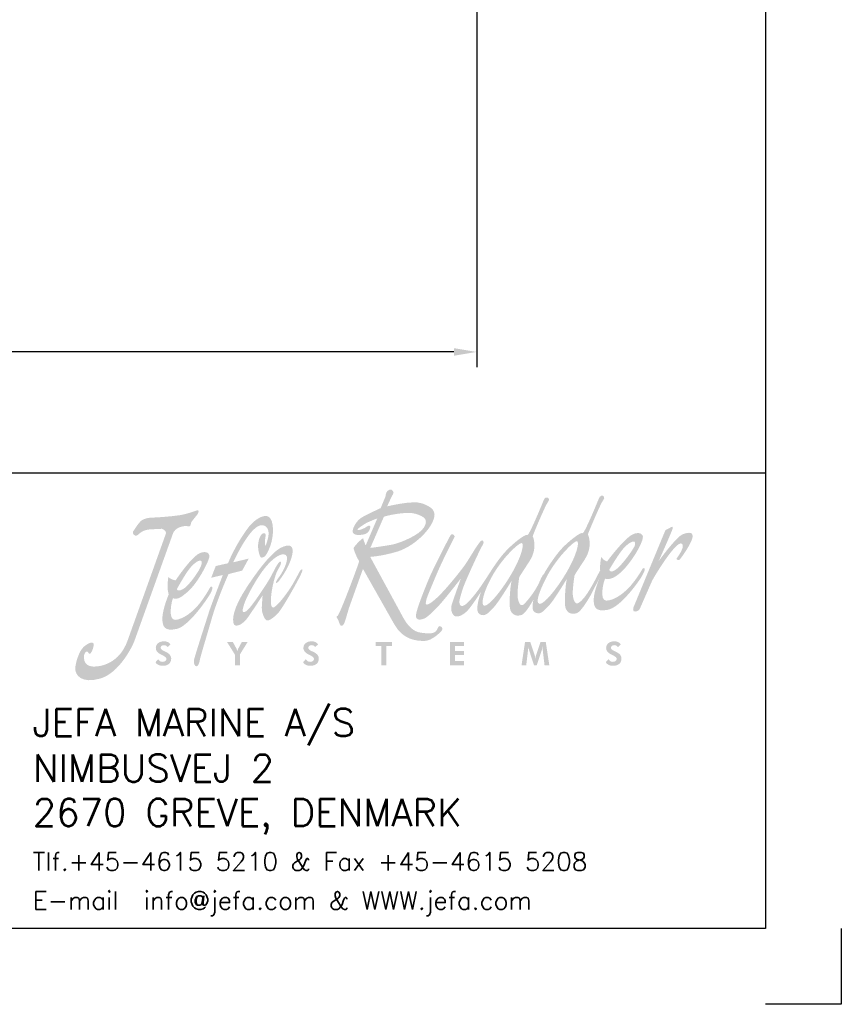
# Model space of a CAD drawing. Extents: x -2460 to 390, y -788 to 1212.
# Tile 3 of 5: x -151 to 390, y -788 to -140. Entities that reach past the tile are written whole.
import ezdxf

# ---------------------------------------------------------------- set-up
doc = ezdxf.new("R2010")
doc.units = 0
doc.header["$LTSCALE"] = 1.5
doc.header["$PDMODE"] = 2
doc.header["$PDSIZE"] = 5
doc.layers.get('0').update_dxf_attribs({"linetype": 'CONTINUOUS'})
doc.layers.get('DEFPOINTS').update_dxf_attribs({"linetype": 'CONTINUOUS'})
doc.layers.add('DIMS', color=7, linetype='CONTINUOUS', lineweight=15)
doc.layers.add('RAMME', color=7, linetype='CONTINUOUS')
doc.styles.add('ROMANS', font='romans')
doc.dimstyles.new('Text 20', dxfattribs={"dimtxt": 20, "dimasz": 15, "dimexe": 10, "dimexo": 0, "dimgap": 0, "dimtad": 0, "dimdsep": 46, "dimtxsty": 'ROMANS', "dimcen": 10, "dimazin": 2, "dimtfac": 0.65, "dimtofl": 0, "dimtmove": 0, "dimatfit": 0, "dimfxl": 0, "dimtolj": 1, "dimarcsym": 0})

# ---------------------------------------------------------------- blocks, each defined once
blk = doc.blocks.new('jefa rudder logo')
at = {"linetype": 'Continuous', "lineweight": 0}
h = blk.add_hatch(color=182, dxfattribs=at)
edge = h.paths.add_edge_path(flags=16)
edge.add_spline(control_points=[(28.946, 61.153), (29.136, 61.166), (28.946, 60.378), (28.384, 59.431), (28.384, 59.431), (27.823, 58.483), (27.165, 57.709), (26.919, 57.709), (26.919, 57.709), (26.675, 57.709), (26.858, 58.522), (27.417, 59.469), (27.417, 59.469), (27.978, 60.416), (28.791, 61.14), (28.946, 61.153)], knot_values=[0, 0, 0, 0, 0.25, 0.25, 0.25, 0.25, 0.5, 0.5, 0.5, 0.5, 0.75, 0.75, 0.75, 0.75, 1, 1, 1, 1], degree=3, periodic=0)
edge = h.paths.add_edge_path(flags=16)
edge.add_spline(control_points=[(29.952, 57.81), (30.196, 57.81), (30.853, 58.583), (31.415, 59.53), (31.415, 59.53), (31.976, 60.48), (32.167, 61.265), (31.976, 61.252), (31.976, 61.252), (31.821, 61.242), (31.034, 60.498), (30.472, 59.55), (30.472, 59.55), (30.323, 59.296), (29.533, 57.81), (29.952, 57.81)], knot_values=[0, 0, 0, 0, 0.25, 0.25, 0.25, 0.25, 0.5, 0.5, 0.5, 0.5, 0.75, 0.75, 0.75, 0.75, 1, 1, 1, 1], degree=3, periodic=0)
edge = h.paths.add_edge_path()
edge.add_spline(control_points=[(30.173, 59.439), (30.188, 59.472), (30.213, 59.515), (30.241, 59.563), (30.241, 59.563), (30.254, 59.588), (30.262, 59.604), (30.262, 59.604), (30.262, 59.604), (30.262, 59.604), (30.264, 59.604), (30.264, 59.604), (30.264, 59.604), (30.467, 59.947), (30.881, 60.561), (31.186, 60.876), (31.186, 60.876), (31.549, 61.255), (32.212, 61.78), (32.296, 61.689), (32.296, 61.689), (32.38, 61.595), (33.18, 63.561), (33.18, 63.561), (33.18, 63.561), (33.18, 63.561), (33.264, 63.812), (33.404, 63.746), (33.404, 63.746), (33.543, 63.68), (33.49, 63.569), (33.386, 63.429), (33.386, 63.429), (33.284, 63.292), (32.578, 61.638), (32.593, 61.623), (32.593, 61.623), (32.609, 61.608), (32.893, 60.96), (32.418, 60.244), (32.418, 60.244), (31.943, 59.527), (31.859, 59.378), (31.859, 59.378), (31.859, 59.378), (31.859, 59.378), (31.722, 58.514), (31.77, 58.227), (31.77, 58.227), (31.816, 57.955), (31.913, 57.78), (32.055, 57.849), (32.055, 57.849), (32.484, 58.059), (33.035, 59.223), (33.266, 59.654), (33.266, 59.654), (33.244, 59.898), (33.279, 60.124), (33.325, 60.389), (33.325, 60.389), (33.409, 60.272), (33.48, 60.185), (33.647, 60.14), (33.647, 60.14), (33.983, 60.607), (34.623, 61.364), (34.968, 61.58), (34.968, 61.58), (35.311, 61.793), (35.664, 61.704), (35.603, 61.41), (35.603, 61.41), (35.491, 60.848), (34.303, 58.946), (33.533, 59.19), (33.533, 59.19), (33.454, 59.047), (33.193, 57.983), (33.609, 57.991), (33.609, 57.991), (34.023, 57.996), (34.646, 58.39), (35.141, 59.058), (35.141, 59.058), (35.636, 59.728), (35.555, 59.766), (35.662, 59.774), (35.662, 59.774), (35.768, 59.779), (35.697, 59.568), (35.524, 59.281), (35.524, 59.281), (35.354, 59.002), (34.366, 57.602), (33.67, 57.485), (33.67, 57.485), (33.005, 57.358), (32.921, 57.655), (32.911, 57.986), (32.911, 57.986), (32.903, 58.288), (33.025, 58.743), (33.244, 59.263), (33.244, 59.263), (33.244, 59.263), (32.756, 58.306), (32.756, 58.306), (32.756, 58.306), (32.756, 58.306), (32.25, 57.401), (31.999, 57.31), (31.999, 57.31), (31.745, 57.216), (31.471, 57.272), (31.364, 57.589), (31.364, 57.589), (31.26, 57.904), (31.405, 59.256), (31.458, 59.22), (31.458, 59.22), (31.458, 59.22), (30.711, 57.97), (30.432, 57.691), (30.432, 57.691), (30.152, 57.412), (29.969, 57.16), (29.66, 57.366), (29.66, 57.366), (29.527, 57.452), (29.535, 57.724), (29.606, 58.047), (29.606, 58.047), (29.456, 57.782), (29.152, 57.277), (28.966, 57.208), (28.966, 57.208), (28.715, 57.117), (28.438, 57.173), (28.334, 57.488), (28.334, 57.488), (28.23, 57.803), (28.372, 59.154), (28.428, 59.118), (28.428, 59.118), (28.428, 59.118), (27.681, 57.871), (27.402, 57.592), (27.402, 57.592), (27.122, 57.313), (26.939, 57.061), (26.629, 57.264), (26.629, 57.264), (26.426, 57.396), (26.551, 57.965), (26.728, 58.476), (26.728, 58.476), (26.518, 58.151), (26.104, 57.531), (25.913, 57.368), (25.913, 57.368), (25.651, 57.147), (25.458, 57.089), (25.321, 57.13), (25.321, 57.13), (25.161, 57.175), (25.029, 57.483), (25.121, 57.772), (25.121, 57.772), (25.212, 58.064), (25.624, 59.207), (25.624, 59.207), (25.624, 59.207), (25.624, 59.207), (24.729, 58.052), (24.417, 57.721), (24.417, 57.721), (24.107, 57.389), (23.815, 57.109), (23.655, 57.028), (23.655, 57.028), (23.495, 56.947), (23.101, 56.838), (23.162, 57.229), (23.162, 57.229), (23.223, 57.62), (23.713, 58.824), (23.906, 59.276), (23.906, 59.276), (24.1, 59.731), (24.834, 61.173), (24.94, 61.359), (24.94, 61.359), (25.029, 61.519), (25.113, 61.793), (25.291, 61.514), (25.291, 61.514), (25.291, 61.514), (24.628, 60.241), (24.267, 59.378), (24.267, 59.378), (23.906, 58.514), (23.754, 58.163), (23.724, 58.021), (23.724, 58.021), (23.696, 57.882), (23.665, 57.752), (23.764, 57.772), (23.764, 57.772), (24.239, 57.866), (25.448, 59.421), (25.773, 59.845), (25.773, 59.845), (26.055, 60.239), (26.421, 60.876), (26.477, 60.945), (26.477, 60.945), (26.607, 61.105), (26.726, 61.356), (26.827, 61.275), (26.827, 61.275), (26.927, 61.196), (26.838, 61.074), (26.746, 60.914), (26.746, 60.914), (26.657, 60.754), (25.809, 58.961), (25.692, 58.534), (25.692, 58.534), (25.583, 58.133), (25.512, 57.963), (25.552, 57.831), (25.552, 57.831), (25.593, 57.701), (25.682, 57.561), (26.035, 57.922), (26.035, 57.922), (26.883, 58.793), (27.335, 59.926), (28.156, 60.777), (28.156, 60.777), (28.519, 61.153), (29.182, 61.679), (29.266, 61.587), (29.266, 61.587), (29.35, 61.496), (30.15, 63.459), (30.15, 63.459), (30.15, 63.459), (30.15, 63.459), (30.234, 63.711), (30.373, 63.647), (30.373, 63.647), (30.513, 63.581), (30.457, 63.47), (30.356, 63.33), (30.356, 63.33), (30.251, 63.19), (29.548, 61.537), (29.563, 61.521), (29.563, 61.521), (29.578, 61.506), (29.863, 60.861), (29.385, 60.145), (29.385, 60.145), (28.91, 59.426), (28.826, 59.276), (28.826, 59.276), (28.826, 59.276), (28.826, 59.276), (28.687, 58.407), (28.745, 58.123), (28.745, 58.123), (28.801, 57.843), (28.892, 57.683), (29.022, 57.749), (29.022, 57.749), (29.154, 57.815), (29.591, 58.392), (29.713, 58.598), (29.713, 58.598), (29.748, 58.659), (29.812, 58.773), (29.886, 58.905), (29.886, 58.905), (30.015, 59.225), (30.145, 59.461), (30.173, 59.439)], knot_values=[0, 0, 0, 0, 0.013889, 0.013889, 0.013889, 0.013889, 0.027778, 0.027778, 0.027778, 0.027778, 0.041667, 0.041667, 0.041667, 0.041667, 0.055556, 0.055556, 0.055556, 0.055556, 0.069444, 0.069444, 0.069444, 0.069444, 0.083333, 0.083333, 0.083333, 0.083333, 0.097222, 0.097222, 0.097222, 0.097222, 0.111111, 0.111111, 0.111111, 0.111111, 0.125, 0.125, 0.125, 0.125, 0.138889, 0.138889, 0.138889, 0.138889, 0.152778, 0.152778, 0.152778, 0.152778, 0.166667, 0.166667, 0.166667, 0.166667, 0.180556, 0.180556, 0.180556, 0.180556, 0.194444, 0.194444, 0.194444, 0.194444, 0.208333, 0.208333, 0.208333, 0.208333, 0.222222, 0.222222, 0.222222, 0.222222, 0.236111, 0.236111, 0.236111, 0.236111, 0.25, 0.25, 0.25, 0.25, 0.263889, 0.263889, 0.263889, 0.263889, 0.277778, 0.277778, 0.277778, 0.277778, 0.291667, 0.291667, 0.291667, 0.291667, 0.305556, 0.305556, 0.305556, 0.305556, 0.319444, 0.319444, 0.319444, 0.319444, 0.333333, 0.333333, 0.333333, 0.333333, 0.347222, 0.347222, 0.347222, 0.347222, 0.361111, 0.361111, 0.361111, 0.361111, 0.375, 0.375, 0.375, 0.375, 0.388889, 0.388889, 0.388889, 0.388889, 0.402778, 0.402778, 0.402778, 0.402778, 0.416667, 0.416667, 0.416667, 0.416667, 0.430556, 0.430556, 0.430556, 0.430556, 0.444444, 0.444444, 0.444444, 0.444444, 0.458333, 0.458333, 0.458333, 0.458333, 0.472222, 0.472222, 0.472222, 0.472222, 0.486111, 0.486111, 0.486111, 0.486111, 0.5, 0.5, 0.5, 0.5, 0.513889, 0.513889, 0.513889, 0.513889, 0.527778, 0.527778, 0.527778, 0.527778, 0.541667, 0.541667, 0.541667, 0.541667, 0.555556, 0.555556, 0.555556, 0.555556, 0.569444, 0.569444, 0.569444, 0.569444, 0.583333, 0.583333, 0.583333, 0.583333, 0.597222, 0.597222, 0.597222, 0.597222, 0.611111, 0.611111, 0.611111, 0.611111, 0.625, 0.625, 0.625, 0.625, 0.638889, 0.638889, 0.638889, 0.638889, 0.652778, 0.652778, 0.652778, 0.652778, 0.666667, 0.666667, 0.666667, 0.666667, 0.680556, 0.680556, 0.680556, 0.680556, 0.694444, 0.694444, 0.694444, 0.694444, 0.708333, 0.708333, 0.708333, 0.708333, 0.722222, 0.722222, 0.722222, 0.722222, 0.736111, 0.736111, 0.736111, 0.736111, 0.75, 0.75, 0.75, 0.75, 0.763889, 0.763889, 0.763889, 0.763889, 0.777778, 0.777778, 0.777778, 0.777778, 0.791667, 0.791667, 0.791667, 0.791667, 0.805556, 0.805556, 0.805556, 0.805556, 0.819444, 0.819444, 0.819444, 0.819444, 0.833333, 0.833333, 0.833333, 0.833333, 0.847222, 0.847222, 0.847222, 0.847222, 0.861111, 0.861111, 0.861111, 0.861111, 0.875, 0.875, 0.875, 0.875, 0.888889, 0.888889, 0.888889, 0.888889, 0.902778, 0.902778, 0.902778, 0.902778, 0.916667, 0.916667, 0.916667, 0.916667, 0.930556, 0.930556, 0.930556, 0.930556, 0.944444, 0.944444, 0.944444, 0.944444, 0.958333, 0.958333, 0.958333, 0.958333, 0.972222, 0.972222, 0.972222, 0.972222, 0.986111, 0.986111, 0.986111, 0.986111, 1, 1, 1, 1], degree=3, periodic=0)
edge = h.paths.add_edge_path(flags=16)
edge.add_spline(control_points=[(33.762, 59.68), (33.762, 59.68), (34.341, 60.698), (34.681, 60.998), (34.681, 60.998), (35.022, 61.295), (35.265, 61.331), (35.159, 60.998), (35.159, 60.998), (35.103, 60.825), (33.983, 59.182), (33.762, 59.68)], knot_values=[0, 0, 0, 0, 0.333333, 0.333333, 0.333333, 0.333333, 0.666667, 0.666667, 0.666667, 0.666667, 1, 1, 1, 1], degree=3, periodic=0)
edge = h.paths.add_edge_path()
edge.add_spline(control_points=[(21.222, 63.066), (21.222, 63.066), (21.486, 63.701), (21.486, 63.701), (21.486, 63.701), (21.486, 63.701), (21.501, 63.853), (21.544, 63.937), (21.544, 63.937), (21.587, 64.021), (21.74, 64.115), (21.798, 64.082), (21.798, 64.082), (21.857, 64.046), (21.984, 63.962), (21.9, 63.828), (21.9, 63.828), (21.816, 63.693), (21.577, 63.16), (21.577, 63.16), (21.577, 63.16), (21.577, 63.16), (22.982, 63.513), (23.49, 63.327), (23.49, 63.327), (23.998, 63.142), (24.371, 62.921), (24.067, 62.296), (24.067, 62.296), (23.762, 61.669), (22.931, 60.907), (22.078, 60.663), (22.078, 60.663), (21.222, 60.416), (20.648, 60.391), (20.648, 60.391), (20.648, 60.391), (20.648, 60.391), (22.459, 57.059), (22.459, 57.059), (22.459, 57.059), (22.865, 56.309), (23.259, 56.251), (23.51, 56.22), (23.51, 56.22), (23.785, 56.187), (24.107, 56.154), (24.262, 56.319), (24.262, 56.319), (24.361, 56.426), (24.364, 56.581), (24.448, 56.591), (24.448, 56.591), (24.531, 56.599), (24.684, 56.472), (24.575, 56.345), (24.575, 56.345), (24.465, 56.218), (24.016, 55.778), (23.627, 55.778), (23.627, 55.778), (23.236, 55.778), (22.469, 55.809), (21.984, 56.667), (21.984, 56.667), (21.984, 56.667), (20.251, 59.731), (20.251, 59.731), (20.251, 59.731), (20.251, 59.731), (19.479, 57.572), (19.479, 57.572), (19.479, 57.572), (19.479, 57.572), (19.319, 57.013), (19.258, 56.835), (19.258, 56.835), (19.2, 56.657), (19.116, 56.573), (19.04, 56.617), (19.04, 56.617), (18.964, 56.657), (18.92, 56.911), (18.87, 56.972), (18.87, 56.972), (18.819, 57.031), (18.766, 57.13), (18.862, 57.158), (18.862, 57.158), (18.959, 57.186), (20.076, 60.14), (20.041, 60.168), (20.041, 60.168), (19.98, 60.213), (19.7, 60.836), (19.741, 60.891), (19.741, 60.891), (19.893, 61.095), (20.061, 61.278), (20.259, 61.415), (20.259, 61.415), (20.295, 61.283), (20.343, 61.151), (20.401, 61.018), (20.401, 61.018), (20.401, 61.018), (21.036, 62.499), (21.036, 62.499), (21.036, 62.499), (21.036, 62.499), (20.521, 62.311), (20.361, 62.202), (20.361, 62.202), (20.198, 62.093), (19.929, 61.93), (19.944, 61.879), (19.944, 61.879), (19.962, 61.829), (20.208, 61.897), (20.35, 61.981), (20.35, 61.981), (20.495, 62.067), (20.63, 62.177), (20.648, 62.057), (20.648, 62.057), (20.663, 61.94), (20.579, 61.661), (20.249, 61.61), (20.249, 61.61), (19.919, 61.559), (19.733, 61.6), (19.69, 61.745), (19.69, 61.745), (19.649, 61.89), (19.853, 62.372), (20.223, 62.575), (20.223, 62.575), (20.597, 62.779), (21.222, 63.066), (21.222, 63.066)], knot_values=[0, 0, 0, 0, 0.028571, 0.028571, 0.028571, 0.028571, 0.057143, 0.057143, 0.057143, 0.057143, 0.085714, 0.085714, 0.085714, 0.085714, 0.114286, 0.114286, 0.114286, 0.114286, 0.142857, 0.142857, 0.142857, 0.142857, 0.171429, 0.171429, 0.171429, 0.171429, 0.2, 0.2, 0.2, 0.2, 0.228571, 0.228571, 0.228571, 0.228571, 0.257143, 0.257143, 0.257143, 0.257143, 0.285714, 0.285714, 0.285714, 0.285714, 0.314286, 0.314286, 0.314286, 0.314286, 0.342857, 0.342857, 0.342857, 0.342857, 0.371429, 0.371429, 0.371429, 0.371429, 0.4, 0.4, 0.4, 0.4, 0.428571, 0.428571, 0.428571, 0.428571, 0.457143, 0.457143, 0.457143, 0.457143, 0.485714, 0.485714, 0.485714, 0.485714, 0.514286, 0.514286, 0.514286, 0.514286, 0.542857, 0.542857, 0.542857, 0.542857, 0.571429, 0.571429, 0.571429, 0.571429, 0.6, 0.6, 0.6, 0.6, 0.628571, 0.628571, 0.628571, 0.628571, 0.657143, 0.657143, 0.657143, 0.657143, 0.685714, 0.685714, 0.685714, 0.685714, 0.714286, 0.714286, 0.714286, 0.714286, 0.742857, 0.742857, 0.742857, 0.742857, 0.771429, 0.771429, 0.771429, 0.771429, 0.8, 0.8, 0.8, 0.8, 0.828571, 0.828571, 0.828571, 0.828571, 0.857143, 0.857143, 0.857143, 0.857143, 0.885714, 0.885714, 0.885714, 0.885714, 0.914286, 0.914286, 0.914286, 0.914286, 0.942857, 0.942857, 0.942857, 0.942857, 0.971429, 0.971429, 0.971429, 0.971429, 1, 1, 1, 1], degree=3, periodic=0)
edge = h.paths.add_edge_path(flags=16)
edge.add_spline(control_points=[(20.655, 60.881), (20.655, 60.881), (21.399, 62.591), (21.399, 62.591), (21.399, 62.591), (21.412, 62.621), (22.629, 62.911), (23.109, 62.761), (23.109, 62.761), (23.592, 62.611), (23.856, 62.474), (23.609, 62.024), (23.609, 62.024), (23.363, 61.575), (22.263, 61.153), (21.918, 61.077), (21.918, 61.077), (21.57, 61.001), (20.655, 60.881), (20.655, 60.881)], knot_values=[0, 0, 0, 0, 0.2, 0.2, 0.2, 0.2, 0.4, 0.4, 0.4, 0.4, 0.6, 0.6, 0.6, 0.6, 0.8, 0.8, 0.8, 0.8, 1, 1, 1, 1], degree=3, periodic=0)
edge = h.paths.add_edge_path()
edge.add_spline(control_points=[(35.1, 57.64), (35.1, 57.64), (36.843, 61.852), (36.843, 61.852), (36.843, 61.852), (36.843, 61.852), (37.153, 62.019), (37.153, 62.019), (37.153, 62.019), (37.153, 62.019), (37.29, 62.103), (37.249, 61.956), (37.249, 61.956), (37.211, 61.808), (36.477, 60.162), (36.477, 60.162), (36.477, 60.162), (36.477, 60.162), (37.437, 61.491), (37.785, 61.628), (37.785, 61.628), (38.156, 61.77), (38.402, 61.752), (38.324, 61.42), (38.324, 61.42), (38.245, 61.09), (37.689, 60.274), (37.602, 60.228), (37.602, 60.228), (37.513, 60.18), (37.442, 60.279), (37.442, 60.279), (37.442, 60.279), (37.442, 60.279), (37.63, 60.533), (37.683, 60.645), (37.683, 60.645), (37.734, 60.754), (37.823, 60.937), (37.8, 61.023), (37.8, 61.023), (37.628, 61.666), (36.165, 59.2), (36.111, 59.07), (36.111, 59.07), (36.111, 59.07), (35.438, 57.539), (35.438, 57.539), (35.438, 57.539), (35.375, 57.396), (35.174, 57.374), (35.115, 57.404), (35.115, 57.404), (35.057, 57.434), (35.07, 57.569), (35.1, 57.64)], knot_values=[0, 0, 0, 0, 0.071429, 0.071429, 0.071429, 0.071429, 0.142857, 0.142857, 0.142857, 0.142857, 0.214286, 0.214286, 0.214286, 0.214286, 0.285714, 0.285714, 0.285714, 0.285714, 0.357143, 0.357143, 0.357143, 0.357143, 0.428571, 0.428571, 0.428571, 0.428571, 0.5, 0.5, 0.5, 0.5, 0.571429, 0.571429, 0.571429, 0.571429, 0.642857, 0.642857, 0.642857, 0.642857, 0.714286, 0.714286, 0.714286, 0.714286, 0.785714, 0.785714, 0.785714, 0.785714, 0.857143, 0.857143, 0.857143, 0.857143, 0.928571, 0.928571, 0.928571, 0.928571, 1, 1, 1, 1], degree=3, periodic=0)
edge = h.paths.add_edge_path()
edge.add_spline(control_points=[(15.657, 59.299), (15.954, 59.7), (16.322, 60.526), (15.895, 60.531), (15.895, 60.531), (15.682, 60.536), (15.146, 60.315), (14.435, 59.162), (14.435, 59.162), (13.726, 58.009), (13.688, 57.638), (13.655, 57.508), (13.655, 57.508), (13.622, 57.376), (13.696, 57.257), (13.94, 57.49), (13.94, 57.49), (14.186, 57.721), (14.867, 58.755), (15.083, 59.106), (15.083, 59.106), (15.334, 59.52), (15.624, 60.236), (15.745, 60.117), (15.745, 60.117), (15.801, 60.063), (15.702, 59.893), (15.56, 59.627), (15.56, 59.627), (15.281, 59.103), (15.006, 57.401), (15.385, 57.63), (15.385, 57.63), (15.692, 57.818), (16.261, 58.638), (16.469, 59.017), (16.469, 59.017), (16.678, 59.398), (16.784, 59.599), (16.784, 59.599), (16.784, 59.599), (16.784, 59.599), (17.008, 59.875), (16.906, 59.568), (16.906, 59.568), (16.802, 59.263), (15.86, 57.61), (15.636, 57.356), (15.636, 57.356), (15.413, 57.104), (15.128, 56.871), (14.986, 56.901), (14.986, 56.901), (14.844, 56.932), (14.686, 57.338), (14.702, 57.633), (14.702, 57.633), (14.717, 57.925), (14.745, 58.275), (14.745, 58.275), (14.745, 58.275), (14.745, 58.275), (14.186, 57.419), (13.914, 57.036), (13.914, 57.036), (13.64, 56.65), (13.218, 56.497), (13.155, 56.726), (13.155, 56.726), (13.091, 56.954), (13.071, 57.498), (13.879, 58.727), (13.879, 58.727), (14.686, 59.959), (15.347, 60.698), (15.766, 60.899), (15.766, 60.899), (16.187, 61.102), (16.355, 61.013), (16.393, 60.782), (16.393, 60.782), (16.431, 60.549), (16.228, 59.949), (15.936, 59.499), (15.936, 59.499), (15.644, 59.05), (15.578, 58.971), (15.502, 58.958), (15.502, 58.958), (15.392, 58.946), (15.596, 59.215), (15.657, 59.299)], knot_values=[0, 0, 0, 0, 0.043478, 0.043478, 0.043478, 0.043478, 0.086957, 0.086957, 0.086957, 0.086957, 0.130435, 0.130435, 0.130435, 0.130435, 0.173913, 0.173913, 0.173913, 0.173913, 0.217391, 0.217391, 0.217391, 0.217391, 0.26087, 0.26087, 0.26087, 0.26087, 0.304348, 0.304348, 0.304348, 0.304348, 0.347826, 0.347826, 0.347826, 0.347826, 0.391304, 0.391304, 0.391304, 0.391304, 0.434783, 0.434783, 0.434783, 0.434783, 0.478261, 0.478261, 0.478261, 0.478261, 0.521739, 0.521739, 0.521739, 0.521739, 0.565217, 0.565217, 0.565217, 0.565217, 0.608696, 0.608696, 0.608696, 0.608696, 0.652174, 0.652174, 0.652174, 0.652174, 0.695652, 0.695652, 0.695652, 0.695652, 0.73913, 0.73913, 0.73913, 0.73913, 0.782609, 0.782609, 0.782609, 0.782609, 0.826087, 0.826087, 0.826087, 0.826087, 0.869565, 0.869565, 0.869565, 0.869565, 0.913043, 0.913043, 0.913043, 0.913043, 0.956522, 0.956522, 0.956522, 0.956522, 1, 1, 1, 1], degree=3, periodic=0)
edge = h.paths.add_edge_path()
edge.add_spline(control_points=[(12.847, 60.041), (13.198, 60.897), (13.703, 61.671), (13.995, 62.045), (13.995, 62.045), (14.29, 62.415), (14.808, 62.768), (15.09, 62.586), (15.09, 62.586), (15.372, 62.403), (15.385, 61.544), (15.151, 60.945), (15.151, 60.945), (14.915, 60.343), (14.803, 60.371), (14.689, 60.35), (14.689, 60.35), (14.575, 60.33), (14.47, 60.848), (14.503, 61.102), (14.503, 61.102), (14.539, 61.359), (14.613, 61.628), (14.783, 61.686), (14.783, 61.686), (14.953, 61.745), (14.915, 61.557), (14.884, 61.356), (14.884, 61.356), (14.856, 61.156), (14.9, 60.978), (14.9, 60.978), (14.9, 60.978), (14.9, 60.978), (15.133, 61.521), (15.062, 61.821), (15.062, 61.821), (14.989, 62.118), (14.658, 62.334), (14.191, 61.826), (14.191, 61.826), (13.726, 61.318), (13.368, 60.564), (13.129, 60.091), (13.129, 60.091), (13.129, 60.091), (13.983, 60.295), (13.983, 60.295), (13.983, 60.295), (13.983, 60.295), (13.625, 59.637), (13.625, 59.637), (13.625, 59.637), (13.625, 59.637), (12.875, 59.446), (12.875, 59.446), (12.875, 59.446), (12.875, 59.446), (12.273, 58.115), (11.956, 57.008), (11.956, 57.008), (11.636, 55.9), (11.321, 54.884), (11.303, 54.737), (11.303, 54.737), (11.285, 54.592), (11.201, 54.364), (11.11, 54.384), (11.11, 54.384), (11.019, 54.404), (10.96, 54.526), (10.98, 54.714), (10.98, 54.714), (11.003, 54.902), (11.73, 57.117), (11.808, 57.381), (11.808, 57.381), (11.887, 57.643), (12.563, 59.395), (12.563, 59.395), (12.563, 59.395), (12.563, 59.395), (11.923, 59.245), (11.923, 59.245), (11.923, 59.245), (11.923, 59.245), (12.177, 59.888), (12.177, 59.888), (12.177, 59.888), (12.177, 59.888), (12.847, 60.041), (12.847, 60.041)], knot_values=[0, 0, 0, 0, 0.043478, 0.043478, 0.043478, 0.043478, 0.086957, 0.086957, 0.086957, 0.086957, 0.130435, 0.130435, 0.130435, 0.130435, 0.173913, 0.173913, 0.173913, 0.173913, 0.217391, 0.217391, 0.217391, 0.217391, 0.26087, 0.26087, 0.26087, 0.26087, 0.304348, 0.304348, 0.304348, 0.304348, 0.347826, 0.347826, 0.347826, 0.347826, 0.391304, 0.391304, 0.391304, 0.391304, 0.434783, 0.434783, 0.434783, 0.434783, 0.478261, 0.478261, 0.478261, 0.478261, 0.521739, 0.521739, 0.521739, 0.521739, 0.565217, 0.565217, 0.565217, 0.565217, 0.608696, 0.608696, 0.608696, 0.608696, 0.652174, 0.652174, 0.652174, 0.652174, 0.695652, 0.695652, 0.695652, 0.695652, 0.73913, 0.73913, 0.73913, 0.73913, 0.782609, 0.782609, 0.782609, 0.782609, 0.826087, 0.826087, 0.826087, 0.826087, 0.869565, 0.869565, 0.869565, 0.869565, 0.913043, 0.913043, 0.913043, 0.913043, 0.956522, 0.956522, 0.956522, 0.956522, 1, 1, 1, 1], degree=3, periodic=0)
edge = h.paths.add_edge_path()
edge.add_spline(control_points=[(9.576, 59.296), (9.662, 59.185), (9.799, 59.139), (9.97, 59.098), (9.97, 59.098), (10.287, 59.573), (10.841, 60.302), (11.179, 60.526), (11.179, 60.526), (11.514, 60.749), (11.869, 60.67), (11.821, 60.376), (11.821, 60.376), (11.773, 60.084), (11.123, 58.844), (10.597, 58.44), (10.597, 58.44), (10.351, 58.25), (10.157, 58.026), (9.827, 58.118), (9.827, 58.118), (9.754, 57.975), (9.533, 56.916), (9.947, 56.934), (9.947, 56.934), (10.361, 56.954), (10.97, 57.361), (11.443, 58.039), (11.443, 58.039), (11.913, 58.715), (11.831, 58.75), (11.938, 58.76), (11.938, 58.76), (12.045, 58.771), (11.994, 58.55), (11.816, 58.27), (11.816, 58.27), (11.638, 57.988), (10.688, 56.581), (10.025, 56.436), (10.025, 56.436), (9.362, 56.291), (9.268, 56.584), (9.248, 56.909), (9.248, 56.909), (9.225, 57.236), (9.357, 57.749), (9.594, 58.334), (9.594, 58.334), (9.497, 58.671), (9.528, 58.951), (9.576, 59.296)], knot_values=[0, 0, 0, 0, 0.076923, 0.076923, 0.076923, 0.076923, 0.153846, 0.153846, 0.153846, 0.153846, 0.230769, 0.230769, 0.230769, 0.230769, 0.307692, 0.307692, 0.307692, 0.307692, 0.384615, 0.384615, 0.384615, 0.384615, 0.461538, 0.461538, 0.461538, 0.461538, 0.538462, 0.538462, 0.538462, 0.538462, 0.615385, 0.615385, 0.615385, 0.615385, 0.692308, 0.692308, 0.692308, 0.692308, 0.769231, 0.769231, 0.769231, 0.769231, 0.846154, 0.846154, 0.846154, 0.846154, 0.923077, 0.923077, 0.923077, 0.923077, 1, 1, 1, 1], degree=3, periodic=0)
edge = h.paths.add_edge_path(flags=16)
edge.add_spline(control_points=[(10.038, 58.611), (10.038, 58.611), (10.582, 59.637), (10.912, 59.941), (10.912, 59.941), (11.242, 60.249), (11.486, 60.289), (11.389, 59.957), (11.389, 59.957), (11.295, 59.624), (10.701, 58.837), (10.465, 58.679), (10.465, 58.679), (10.272, 58.55), (10.102, 58.476), (10.038, 58.611)], knot_values=[0, 0, 0, 0, 0.25, 0.25, 0.25, 0.25, 0.5, 0.5, 0.5, 0.5, 0.75, 0.75, 0.75, 0.75, 1, 1, 1, 1], degree=3, periodic=0)
edge = h.paths.add_edge_path()
edge.add_spline(control_points=[(9.215, 61.933), (8.862, 61.887), (8.435, 61.956), (8.128, 61.773), (8.128, 61.773), (7.968, 61.679), (7.892, 61.557), (7.808, 61.549), (7.808, 61.549), (7.727, 61.542), (7.564, 61.671), (7.645, 61.793), (7.645, 61.793), (7.729, 61.915), (7.971, 62.304), (8.133, 62.408), (8.133, 62.408), (8.298, 62.509), (8.532, 62.545), (8.735, 62.547), (8.735, 62.547), (8.938, 62.55), (10.025, 62.626), (10.391, 62.713), (10.391, 62.713), (10.757, 62.799), (11.097, 62.923), (11.097, 62.923), (11.097, 62.923), (11.097, 62.923), (11.234, 63.01), (11.232, 62.868), (11.232, 62.868), (11.229, 62.728), (10.869, 62.393), (10.825, 62.271), (10.825, 62.271), (10.782, 62.149), (10.841, 62.037), (10.617, 62.075), (10.617, 62.075), (10.394, 62.111), (9.944, 61.999), (9.83, 61.679), (9.83, 61.679), (9.83, 61.679), (7.714, 55.781), (7.714, 55.781), (7.714, 55.781), (7.597, 55.456), (6.871, 54.011), (5.832, 53.713), (5.832, 53.713), (4.793, 53.416), (4.465, 53.917), (4.468, 54.257), (4.468, 54.257), (4.473, 54.6), (4.691, 55.237), (4.93, 55.453), (4.93, 55.453), (5.171, 55.672), (5.504, 55.796), (5.479, 55.555), (5.479, 55.555), (5.456, 55.314), (5.291, 54.958), (5.202, 55.113), (5.202, 55.113), (5.11, 55.265), (5.034, 55.207), (4.971, 55.065), (4.971, 55.065), (4.907, 54.922), (4.902, 54.409), (5.408, 54.376), (5.408, 54.376), (5.916, 54.343), (6.901, 54.58), (7.333, 55.786), (7.333, 55.786), (7.333, 55.786), (9.444, 61.681), (9.444, 61.681), (9.444, 61.681), (9.497, 61.826), (9.215, 61.933), (9.215, 61.933)], knot_values=[0, 0, 0, 0, 0.045455, 0.045455, 0.045455, 0.045455, 0.090909, 0.090909, 0.090909, 0.090909, 0.136364, 0.136364, 0.136364, 0.136364, 0.181818, 0.181818, 0.181818, 0.181818, 0.227273, 0.227273, 0.227273, 0.227273, 0.272727, 0.272727, 0.272727, 0.272727, 0.318182, 0.318182, 0.318182, 0.318182, 0.363636, 0.363636, 0.363636, 0.363636, 0.409091, 0.409091, 0.409091, 0.409091, 0.454545, 0.454545, 0.454545, 0.454545, 0.5, 0.5, 0.5, 0.5, 0.545455, 0.545455, 0.545455, 0.545455, 0.590909, 0.590909, 0.590909, 0.590909, 0.636364, 0.636364, 0.636364, 0.636364, 0.681818, 0.681818, 0.681818, 0.681818, 0.727273, 0.727273, 0.727273, 0.727273, 0.772727, 0.772727, 0.772727, 0.772727, 0.818182, 0.818182, 0.818182, 0.818182, 0.863636, 0.863636, 0.863636, 0.863636, 0.909091, 0.909091, 0.909091, 0.909091, 0.954545, 0.954545, 0.954545, 0.954545, 1, 1, 1, 1], degree=3, periodic=0)
h = blk.add_hatch(color=8, dxfattribs=at)
edge = h.paths.add_edge_path()
edge.add_spline(control_points=[(33.574, 54.61), (33.574, 54.61), (33.726, 54.783), (33.726, 54.783), (33.726, 54.783), (33.746, 54.734), (33.777, 54.699), (33.82, 54.671), (33.82, 54.671), (33.861, 54.643), (33.909, 54.63), (33.962, 54.63), (33.962, 54.63), (34.026, 54.63), (34.077, 54.646), (34.115, 54.676), (34.115, 54.676), (34.153, 54.707), (34.171, 54.747), (34.171, 54.798), (34.171, 54.798), (34.171, 54.859), (34.11, 54.92), (33.985, 54.978), (33.985, 54.978), (33.945, 54.999), (33.914, 55.014), (33.889, 55.027), (33.889, 55.027), (33.777, 55.085), (33.701, 55.141), (33.658, 55.197), (33.658, 55.197), (33.614, 55.253), (33.592, 55.319), (33.592, 55.397), (33.592, 55.397), (33.592, 55.502), (33.635, 55.588), (33.718, 55.656), (33.718, 55.656), (33.802, 55.725), (33.909, 55.758), (34.044, 55.758), (34.044, 55.758), (34.12, 55.758), (34.188, 55.745), (34.244, 55.717), (34.244, 55.717), (34.3, 55.692), (34.351, 55.649), (34.392, 55.59), (34.392, 55.59), (34.392, 55.59), (34.232, 55.435), (34.232, 55.435), (34.232, 55.435), (34.211, 55.474), (34.186, 55.502), (34.155, 55.519), (34.155, 55.519), (34.122, 55.537), (34.084, 55.547), (34.039, 55.547), (34.039, 55.547), (33.985, 55.547), (33.942, 55.535), (33.909, 55.507), (33.909, 55.507), (33.876, 55.479), (33.858, 55.443), (33.858, 55.4), (33.858, 55.4), (33.858, 55.334), (33.924, 55.27), (34.056, 55.215), (34.056, 55.215), (34.082, 55.204), (34.102, 55.197), (34.117, 55.189), (34.117, 55.189), (34.224, 55.141), (34.305, 55.082), (34.359, 55.021), (34.359, 55.021), (34.409, 54.958), (34.435, 54.887), (34.435, 54.808), (34.435, 54.808), (34.435, 54.689), (34.394, 54.592), (34.313, 54.521), (34.313, 54.521), (34.232, 54.45), (34.12, 54.414), (33.983, 54.414), (33.983, 54.414), (33.884, 54.414), (33.8, 54.43), (33.731, 54.465), (33.731, 54.465), (33.66, 54.498), (33.609, 54.547), (33.574, 54.61)], knot_values=[0, 0, 0, 0, 0.038462, 0.038462, 0.038462, 0.038462, 0.076923, 0.076923, 0.076923, 0.076923, 0.115385, 0.115385, 0.115385, 0.115385, 0.153846, 0.153846, 0.153846, 0.153846, 0.192308, 0.192308, 0.192308, 0.192308, 0.230769, 0.230769, 0.230769, 0.230769, 0.269231, 0.269231, 0.269231, 0.269231, 0.307692, 0.307692, 0.307692, 0.307692, 0.346154, 0.346154, 0.346154, 0.346154, 0.384615, 0.384615, 0.384615, 0.384615, 0.423077, 0.423077, 0.423077, 0.423077, 0.461538, 0.461538, 0.461538, 0.461538, 0.5, 0.5, 0.5, 0.5, 0.538462, 0.538462, 0.538462, 0.538462, 0.576923, 0.576923, 0.576923, 0.576923, 0.615385, 0.615385, 0.615385, 0.615385, 0.653846, 0.653846, 0.653846, 0.653846, 0.692308, 0.692308, 0.692308, 0.692308, 0.730769, 0.730769, 0.730769, 0.730769, 0.769231, 0.769231, 0.769231, 0.769231, 0.807692, 0.807692, 0.807692, 0.807692, 0.846154, 0.846154, 0.846154, 0.846154, 0.884615, 0.884615, 0.884615, 0.884615, 0.923077, 0.923077, 0.923077, 0.923077, 0.961538, 0.961538, 0.961538, 0.961538, 1, 1, 1, 1], degree=3, periodic=0)
edge = h.paths.add_edge_path()
edge.add_spline(control_points=[(28.951, 54.447), (28.951, 54.447), (29.144, 55.728), (29.144, 55.728), (29.144, 55.728), (29.144, 55.728), (29.431, 55.728), (29.431, 55.728), (29.431, 55.728), (29.431, 55.728), (29.677, 54.973), (29.677, 54.973), (29.677, 54.973), (29.682, 54.958), (29.69, 54.935), (29.695, 54.905), (29.695, 54.905), (29.703, 54.874), (29.708, 54.839), (29.713, 54.8), (29.713, 54.8), (29.718, 54.841), (29.723, 54.877), (29.728, 54.907), (29.728, 54.907), (29.733, 54.938), (29.738, 54.961), (29.746, 54.976), (29.746, 54.976), (29.746, 54.976), (29.995, 55.728), (29.995, 55.728), (29.995, 55.728), (29.995, 55.728), (30.279, 55.728), (30.279, 55.728), (30.279, 55.728), (30.279, 55.728), (30.475, 54.447), (30.475, 54.447), (30.475, 54.447), (30.475, 54.447), (30.213, 54.447), (30.213, 54.447), (30.213, 54.447), (30.213, 54.447), (30.122, 55.22), (30.122, 55.22), (30.122, 55.22), (30.114, 55.275), (30.109, 55.321), (30.107, 55.349), (30.107, 55.349), (30.104, 55.377), (30.104, 55.405), (30.104, 55.43), (30.104, 55.43), (30.104, 55.443), (30.104, 55.453), (30.104, 55.461), (30.104, 55.461), (30.104, 55.466), (30.104, 55.474), (30.104, 55.479), (30.104, 55.479), (30.096, 55.428), (30.089, 55.385), (30.081, 55.349), (30.081, 55.349), (30.074, 55.311), (30.066, 55.286), (30.058, 55.265), (30.058, 55.265), (30.058, 55.265), (29.787, 54.447), (29.787, 54.447), (29.787, 54.447), (29.787, 54.447), (29.634, 54.447), (29.634, 54.447), (29.634, 54.447), (29.634, 54.447), (29.367, 55.265), (29.367, 55.265), (29.367, 55.265), (29.365, 55.273), (29.36, 55.296), (29.352, 55.329), (29.352, 55.329), (29.345, 55.364), (29.332, 55.413), (29.319, 55.479), (29.319, 55.479), (29.319, 55.479), (29.319, 55.441), (29.319, 55.441), (29.319, 55.441), (29.319, 55.382), (29.314, 55.309), (29.304, 55.222), (29.304, 55.222), (29.304, 55.222), (29.301, 55.22), (29.301, 55.22), (29.301, 55.22), (29.301, 55.22), (29.21, 54.447), (29.21, 54.447), (29.21, 54.447), (29.21, 54.447), (28.951, 54.447), (28.951, 54.447)], knot_values=[0, 0, 0, 0, 0.035714, 0.035714, 0.035714, 0.035714, 0.071429, 0.071429, 0.071429, 0.071429, 0.107143, 0.107143, 0.107143, 0.107143, 0.142857, 0.142857, 0.142857, 0.142857, 0.178571, 0.178571, 0.178571, 0.178571, 0.214286, 0.214286, 0.214286, 0.214286, 0.25, 0.25, 0.25, 0.25, 0.285714, 0.285714, 0.285714, 0.285714, 0.321429, 0.321429, 0.321429, 0.321429, 0.357143, 0.357143, 0.357143, 0.357143, 0.392857, 0.392857, 0.392857, 0.392857, 0.428571, 0.428571, 0.428571, 0.428571, 0.464286, 0.464286, 0.464286, 0.464286, 0.5, 0.5, 0.5, 0.5, 0.535714, 0.535714, 0.535714, 0.535714, 0.571429, 0.571429, 0.571429, 0.571429, 0.607143, 0.607143, 0.607143, 0.607143, 0.642857, 0.642857, 0.642857, 0.642857, 0.678571, 0.678571, 0.678571, 0.678571, 0.714286, 0.714286, 0.714286, 0.714286, 0.75, 0.75, 0.75, 0.75, 0.785714, 0.785714, 0.785714, 0.785714, 0.821429, 0.821429, 0.821429, 0.821429, 0.857143, 0.857143, 0.857143, 0.857143, 0.892857, 0.892857, 0.892857, 0.892857, 0.928571, 0.928571, 0.928571, 0.928571, 0.964286, 0.964286, 0.964286, 0.964286, 1, 1, 1, 1], degree=3, periodic=0)
edge = h.paths.add_edge_path()
edge.add_spline(control_points=[(25.034, 54.447), (25.034, 54.447), (25.034, 55.728), (25.034, 55.728), (25.034, 55.728), (25.034, 55.728), (25.786, 55.728), (25.786, 55.728), (25.786, 55.728), (25.786, 55.728), (25.786, 55.496), (25.786, 55.496), (25.786, 55.496), (25.786, 55.496), (25.306, 55.496), (25.306, 55.496), (25.306, 55.496), (25.306, 55.496), (25.306, 55.232), (25.306, 55.232), (25.306, 55.232), (25.306, 55.232), (25.786, 55.232), (25.786, 55.232), (25.786, 55.232), (25.786, 55.232), (25.786, 55.001), (25.786, 55.001), (25.786, 55.001), (25.786, 55.001), (25.306, 55.001), (25.306, 55.001), (25.306, 55.001), (25.306, 55.001), (25.306, 54.681), (25.306, 54.681), (25.306, 54.681), (25.306, 54.681), (25.786, 54.681), (25.786, 54.681), (25.786, 54.681), (25.786, 54.681), (25.786, 54.447), (25.786, 54.447), (25.786, 54.447), (25.786, 54.447), (25.034, 54.447), (25.034, 54.447)], knot_values=[0, 0, 0, 0, 0.083333, 0.083333, 0.083333, 0.083333, 0.166667, 0.166667, 0.166667, 0.166667, 0.25, 0.25, 0.25, 0.25, 0.333333, 0.333333, 0.333333, 0.333333, 0.416667, 0.416667, 0.416667, 0.416667, 0.5, 0.5, 0.5, 0.5, 0.583333, 0.583333, 0.583333, 0.583333, 0.666667, 0.666667, 0.666667, 0.666667, 0.75, 0.75, 0.75, 0.75, 0.833333, 0.833333, 0.833333, 0.833333, 0.916667, 0.916667, 0.916667, 0.916667, 1, 1, 1, 1], degree=3, periodic=0)
edge = h.paths.add_edge_path()
edge.add_spline(control_points=[(21.537, 55.496), (21.537, 55.496), (21.537, 54.447), (21.537, 54.447), (21.537, 54.447), (21.537, 54.447), (21.262, 54.447), (21.262, 54.447), (21.262, 54.447), (21.262, 54.447), (21.262, 55.496), (21.262, 55.496), (21.262, 55.496), (21.262, 55.496), (20.947, 55.496), (20.947, 55.496), (20.947, 55.496), (20.947, 55.496), (20.947, 55.728), (20.947, 55.728), (20.947, 55.728), (20.947, 55.728), (21.849, 55.728), (21.849, 55.728), (21.849, 55.728), (21.849, 55.728), (21.849, 55.496), (21.849, 55.496), (21.849, 55.496), (21.849, 55.496), (21.537, 55.496), (21.537, 55.496)], knot_values=[0, 0, 0, 0, 0.125, 0.125, 0.125, 0.125, 0.25, 0.25, 0.25, 0.25, 0.375, 0.375, 0.375, 0.375, 0.5, 0.5, 0.5, 0.5, 0.625, 0.625, 0.625, 0.625, 0.75, 0.75, 0.75, 0.75, 0.875, 0.875, 0.875, 0.875, 1, 1, 1, 1], degree=3, periodic=0)
edge = h.paths.add_edge_path()
edge.add_spline(control_points=[(16.967, 54.61), (16.967, 54.61), (17.12, 54.783), (17.12, 54.783), (17.12, 54.783), (17.14, 54.734), (17.17, 54.699), (17.214, 54.671), (17.214, 54.671), (17.254, 54.643), (17.302, 54.63), (17.356, 54.63), (17.356, 54.63), (17.419, 54.63), (17.47, 54.646), (17.508, 54.676), (17.508, 54.676), (17.546, 54.707), (17.564, 54.747), (17.564, 54.798), (17.564, 54.798), (17.564, 54.859), (17.503, 54.92), (17.379, 54.978), (17.379, 54.978), (17.338, 54.999), (17.305, 55.014), (17.282, 55.027), (17.282, 55.027), (17.17, 55.085), (17.092, 55.141), (17.051, 55.197), (17.051, 55.197), (17.008, 55.253), (16.985, 55.319), (16.985, 55.397), (16.985, 55.397), (16.985, 55.502), (17.028, 55.588), (17.109, 55.656), (17.109, 55.656), (17.193, 55.725), (17.302, 55.758), (17.437, 55.758), (17.437, 55.758), (17.513, 55.758), (17.582, 55.745), (17.638, 55.717), (17.638, 55.717), (17.694, 55.692), (17.742, 55.649), (17.785, 55.59), (17.785, 55.59), (17.785, 55.59), (17.625, 55.435), (17.625, 55.435), (17.625, 55.435), (17.605, 55.474), (17.579, 55.502), (17.549, 55.519), (17.549, 55.519), (17.516, 55.537), (17.478, 55.547), (17.432, 55.547), (17.432, 55.547), (17.379, 55.547), (17.335, 55.535), (17.302, 55.507), (17.302, 55.507), (17.269, 55.479), (17.252, 55.443), (17.252, 55.4), (17.252, 55.4), (17.252, 55.334), (17.318, 55.27), (17.45, 55.215), (17.45, 55.215), (17.475, 55.204), (17.496, 55.197), (17.511, 55.189), (17.511, 55.189), (17.617, 55.141), (17.699, 55.082), (17.752, 55.021), (17.752, 55.021), (17.803, 54.958), (17.828, 54.887), (17.828, 54.808), (17.828, 54.808), (17.828, 54.689), (17.788, 54.592), (17.706, 54.521), (17.706, 54.521), (17.625, 54.45), (17.513, 54.414), (17.376, 54.414), (17.376, 54.414), (17.277, 54.414), (17.193, 54.43), (17.125, 54.465), (17.125, 54.465), (17.054, 54.498), (17.003, 54.547), (16.967, 54.61)], knot_values=[0, 0, 0, 0, 0.038462, 0.038462, 0.038462, 0.038462, 0.076923, 0.076923, 0.076923, 0.076923, 0.115385, 0.115385, 0.115385, 0.115385, 0.153846, 0.153846, 0.153846, 0.153846, 0.192308, 0.192308, 0.192308, 0.192308, 0.230769, 0.230769, 0.230769, 0.230769, 0.269231, 0.269231, 0.269231, 0.269231, 0.307692, 0.307692, 0.307692, 0.307692, 0.346154, 0.346154, 0.346154, 0.346154, 0.384615, 0.384615, 0.384615, 0.384615, 0.423077, 0.423077, 0.423077, 0.423077, 0.461538, 0.461538, 0.461538, 0.461538, 0.5, 0.5, 0.5, 0.5, 0.538462, 0.538462, 0.538462, 0.538462, 0.576923, 0.576923, 0.576923, 0.576923, 0.615385, 0.615385, 0.615385, 0.615385, 0.653846, 0.653846, 0.653846, 0.653846, 0.692308, 0.692308, 0.692308, 0.692308, 0.730769, 0.730769, 0.730769, 0.730769, 0.769231, 0.769231, 0.769231, 0.769231, 0.807692, 0.807692, 0.807692, 0.807692, 0.846154, 0.846154, 0.846154, 0.846154, 0.884615, 0.884615, 0.884615, 0.884615, 0.923077, 0.923077, 0.923077, 0.923077, 0.961538, 0.961538, 0.961538, 0.961538, 1, 1, 1, 1], degree=3, periodic=0)
edge = h.paths.add_edge_path()
edge.add_spline(control_points=[(13.223, 54.447), (13.223, 54.447), (13.223, 55.032), (13.223, 55.032), (13.223, 55.032), (13.223, 55.032), (12.789, 55.728), (12.789, 55.728), (12.789, 55.728), (12.789, 55.728), (13.109, 55.728), (13.109, 55.728), (13.109, 55.728), (13.109, 55.728), (13.299, 55.377), (13.299, 55.377), (13.299, 55.377), (13.31, 55.359), (13.317, 55.336), (13.327, 55.311), (13.327, 55.311), (13.338, 55.283), (13.348, 55.253), (13.358, 55.217), (13.358, 55.217), (13.368, 55.248), (13.376, 55.275), (13.386, 55.301), (13.386, 55.301), (13.396, 55.329), (13.409, 55.354), (13.421, 55.38), (13.421, 55.38), (13.421, 55.38), (13.609, 55.728), (13.609, 55.728), (13.609, 55.728), (13.609, 55.728), (13.929, 55.728), (13.929, 55.728), (13.929, 55.728), (13.929, 55.728), (13.498, 55.032), (13.498, 55.032), (13.498, 55.032), (13.498, 55.032), (13.498, 54.447), (13.498, 54.447), (13.498, 54.447), (13.498, 54.447), (13.223, 54.447), (13.223, 54.447)], knot_values=[0, 0, 0, 0, 0.076923, 0.076923, 0.076923, 0.076923, 0.153846, 0.153846, 0.153846, 0.153846, 0.230769, 0.230769, 0.230769, 0.230769, 0.307692, 0.307692, 0.307692, 0.307692, 0.384615, 0.384615, 0.384615, 0.384615, 0.461538, 0.461538, 0.461538, 0.461538, 0.538462, 0.538462, 0.538462, 0.538462, 0.615385, 0.615385, 0.615385, 0.615385, 0.692308, 0.692308, 0.692308, 0.692308, 0.769231, 0.769231, 0.769231, 0.769231, 0.846154, 0.846154, 0.846154, 0.846154, 0.923077, 0.923077, 0.923077, 0.923077, 1, 1, 1, 1], degree=3, periodic=0)
edge = h.paths.add_edge_path()
edge.add_spline(control_points=[(8.87, 54.61), (8.87, 54.61), (9.022, 54.783), (9.022, 54.783), (9.022, 54.783), (9.04, 54.734), (9.073, 54.699), (9.114, 54.671), (9.114, 54.671), (9.157, 54.643), (9.205, 54.63), (9.258, 54.63), (9.258, 54.63), (9.322, 54.63), (9.373, 54.646), (9.411, 54.676), (9.411, 54.676), (9.446, 54.707), (9.467, 54.747), (9.467, 54.798), (9.467, 54.798), (9.467, 54.859), (9.403, 54.92), (9.279, 54.978), (9.279, 54.978), (9.241, 54.999), (9.207, 55.014), (9.185, 55.027), (9.185, 55.027), (9.073, 55.085), (8.994, 55.141), (8.951, 55.197), (8.951, 55.197), (8.908, 55.253), (8.887, 55.319), (8.887, 55.397), (8.887, 55.397), (8.887, 55.502), (8.928, 55.588), (9.012, 55.656), (9.012, 55.656), (9.096, 55.725), (9.205, 55.758), (9.337, 55.758), (9.337, 55.758), (9.416, 55.758), (9.482, 55.745), (9.538, 55.717), (9.538, 55.717), (9.596, 55.692), (9.644, 55.649), (9.688, 55.59), (9.688, 55.59), (9.688, 55.59), (9.525, 55.435), (9.525, 55.435), (9.525, 55.435), (9.507, 55.474), (9.482, 55.502), (9.449, 55.519), (9.449, 55.519), (9.418, 55.537), (9.38, 55.547), (9.335, 55.547), (9.335, 55.547), (9.281, 55.547), (9.238, 55.535), (9.202, 55.507), (9.202, 55.507), (9.169, 55.479), (9.154, 55.443), (9.154, 55.4), (9.154, 55.4), (9.154, 55.334), (9.22, 55.27), (9.352, 55.215), (9.352, 55.215), (9.378, 55.204), (9.398, 55.197), (9.411, 55.189), (9.411, 55.189), (9.52, 55.141), (9.601, 55.082), (9.652, 55.021), (9.652, 55.021), (9.705, 54.958), (9.731, 54.887), (9.731, 54.808), (9.731, 54.808), (9.731, 54.689), (9.69, 54.592), (9.609, 54.521), (9.609, 54.521), (9.525, 54.45), (9.416, 54.414), (9.279, 54.414), (9.279, 54.414), (9.18, 54.414), (9.096, 54.43), (9.025, 54.465), (9.025, 54.465), (8.956, 54.498), (8.903, 54.547), (8.87, 54.61)], knot_values=[0, 0, 0, 0, 0.038462, 0.038462, 0.038462, 0.038462, 0.076923, 0.076923, 0.076923, 0.076923, 0.115385, 0.115385, 0.115385, 0.115385, 0.153846, 0.153846, 0.153846, 0.153846, 0.192308, 0.192308, 0.192308, 0.192308, 0.230769, 0.230769, 0.230769, 0.230769, 0.269231, 0.269231, 0.269231, 0.269231, 0.307692, 0.307692, 0.307692, 0.307692, 0.346154, 0.346154, 0.346154, 0.346154, 0.384615, 0.384615, 0.384615, 0.384615, 0.423077, 0.423077, 0.423077, 0.423077, 0.461538, 0.461538, 0.461538, 0.461538, 0.5, 0.5, 0.5, 0.5, 0.538462, 0.538462, 0.538462, 0.538462, 0.576923, 0.576923, 0.576923, 0.576923, 0.615385, 0.615385, 0.615385, 0.615385, 0.653846, 0.653846, 0.653846, 0.653846, 0.692308, 0.692308, 0.692308, 0.692308, 0.730769, 0.730769, 0.730769, 0.730769, 0.769231, 0.769231, 0.769231, 0.769231, 0.807692, 0.807692, 0.807692, 0.807692, 0.846154, 0.846154, 0.846154, 0.846154, 0.884615, 0.884615, 0.884615, 0.884615, 0.923077, 0.923077, 0.923077, 0.923077, 0.961538, 0.961538, 0.961538, 0.961538, 1, 1, 1, 1], degree=3, periodic=0)
blk = doc.blocks.new('Rudder-logo 1-1----2004-02-26')
at = {"xscale": 1.199999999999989, "yscale": 1.199999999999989, "zscale": 1.2}
blk.add_blockref('jefa rudder logo', (-0.793, -48.01), dxfattribs=at)
at = {"color": 182, "style": 'ROMANS'}
for s, height, p in [('JEFA MARINE A/S', 1.8, (1.768, 12.644)), ('NIMBUSVEJ 2', 1.8, (1.768, 9.644)), ('2670 GREVE, DENMARK', 1.8, (1.768, 6.729)), ('Tlf.+45-4615 5210 & Fax +45-4615 5208', 1.2, (1.768, 3.801)), ('E-mail  info@jefa.com & WWW.jefa.com', 1.2, (1.768, 1.236))]:
    blk.add_text(s, height=height, dxfattribs=at).set_placement(p)
blk = doc.blocks.new('*D20')
at = {"layer": 'DEFPOINTS', "color": 0}
for p in [(-950, 0), (150, -17.5), (-950, -358.5)]:
    blk.add_point(p, dxfattribs=at)
at = {"layer": 'DIMS', "color": 0, "lineweight": -2}
for p, q in [((-950, 0), (-950, -368.5)), ((150, -17.5), (150, -368.5)), ((-935, -358.5), (-418.31, -358.5)), ((135, -358.5), (-350.69, -358.5))]:
    blk.add_line(p, q, dxfattribs=at)
at = {"layer": 'DIMS', "color": 0}
for points in [[(-935, -356), (-935, -361), (-950, -358.5)], [(135, -356), (135, -361), (150, -358.5)]]:
    blk.add_solid(points, dxfattribs=at)
at = {"layer": 'DIMS', "color": 0, "insert": (-384.5, -358.5), "char_height": 20, "attachment_point": 5, "style": 'ROMANS'}
blk.add_mtext('\\A1;1100', dxfattribs=at)

msp = doc.modelspace()

# ---------------------------------------------------------------- linework, layer by layer
at = {"layer": 'RAMME'}
for p, q in [((340, 1162), (340, -738)), ((-1560, -438), (340, -438)), ((340, -738), (-2410, -738)), ((390, -738), (390, -788)), ((390, -788), (340, -788))]:
    msp.add_line(p, q, dxfattribs=at)

# ---------------------------------------------------------------- block references
at = {"layer": 'RAMME', "xscale": 10, "yscale": 10, "zscale": 10}
msp.add_blockref('Rudder-logo 1-1----2004-02-26', (-160, -738), dxfattribs=at)

# ---------------------------------------------------------------- dimensions: what is measured, and where the dimension line sits
at = {"layer": 'DIMS'}
dim = msp.add_linear_dim(base=(-950, -358.5), p1=(150, -17.5), p2=(-950, 0), dimstyle='Text 20', dxfattribs=at)
dim.commit()
dim.dimension.update_dxf_attribs({"geometry": '*D20', "text_midpoint": (-384.5, -358.5), "dimtype": 160})

doc.saveas('drawing.dxf')
